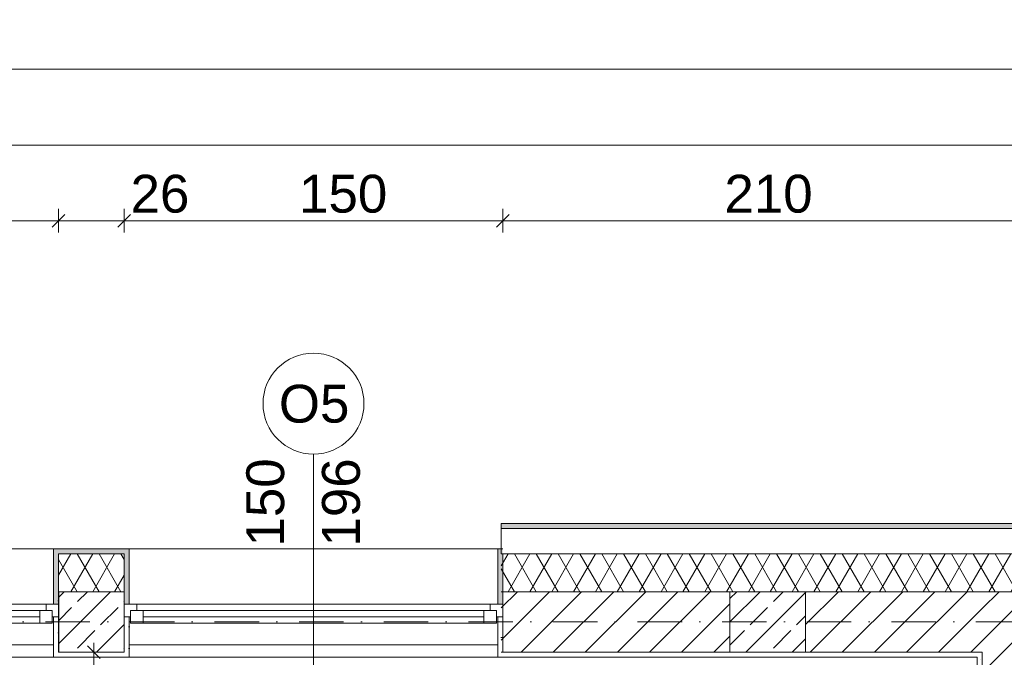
# Model space of a CAD drawing. Header units: millimetres. Extents: x -126905 to -83905, y -179170 to 5194.
# Tile 39 of 70: x -119684 to -115782, y -92007 to -89480. Entities that reach past the tile are written whole.
import ezdxf
from ezdxf.enums import TextEntityAlignment as Align

# ---------------------------------------------------------------- set-up
doc = ezdxf.new("R2010")
doc.units = ezdxf.units.MM
doc.header["$MEASUREMENT"] = 0
doc.linetypes.add('Kropki i Kreski', pattern=[335.138881, 176.388884, -88.194442, 0, -70.555556])
for name, color, linetype, lineweight in [('Nowe_Drzwi Archicad_Nr_pióra__3', 7, 'Continuous', 13), ('Nowe_Konstrukcja - Słupy_Nr_pióra__41', 7, 'Continuous', 13), ('Nowe_Konstrukcja - Ściany zew_Nr_pióra__21', 7, 'Continuous', 20), ('Nowe_Konstrukcja - Ściany zew_Nr_pióra__3', 7, 'Continuous', 13), ('Nowe_Okna Archicada_Nr_pióra__3', 7, 'Continuous', 13), ('Nowe_Osie_Nr_pióra__4', 8, 'Continuous', 13), ('Nowe_Wymiarowanie - Ogólne_Nr_pióra__42', 8, 'Continuous', 25), ('Nowe_Znaczniki drzwi Archicada_Nr_pióra__2', 8, 'Continuous', 15), ('Nowe_Znaczniki drzwi Archicada_Nr_pióra__7', 7, 'Continuous', 35), ('Nowe_Znaczniki okien Archicada_Nr_pióra__2', 8, 'Continuous', 15), ('Nowe_Znaczniki okien Archicada_Nr_pióra__7', 7, 'Continuous', 35)]:
    doc.layers.add(name, color=color, linetype=linetype, lineweight=lineweight)
for name, color, linetype, lineweight, true_color in [('Nowe_Elementy Modelu - Strefy_Nr_pióra__121', 7, 'Continuous', 0, 0xd5e3e3), ('Nowe_Konstrukcja - Słupy_Nr_pióra__101', 250, 'Continuous', 13, 0x333333), ('Nowe_Konstrukcja - Ściany zew_Nr_pióra__23', 7, 'Continuous', 13, 0x858585), ('Nowe_Wymiarowanie - Ogólne_Nr_pióra__81', 7, 'Continuous', 13, 0x6a6a6a), ('Nowe_Znaczniki drzwi Archicada_Nr_pióra__81', 7, 'Continuous', 13, 0x6a6a6a), ('Nowe_Znaczniki okien Archicada_Nr_pióra__81', 7, 'Continuous', 13, 0x6a6a6a)]:
    doc.layers.add(name, color=color, linetype=linetype, lineweight=lineweight, true_color=true_color)
for name, color, linetype in [('Nowe_Konstrukcja - Słupy', 7, 'Continuous'), ('Nowe_Konstrukcja - Ściany zew', 7, 'Continuous'), ('Nowe_Osie', 7, 'Continuous'), ('Nowe_Wymiarowanie - Ogólne', 7, 'Continuous'), ('Nowe_Znaczniki drzwi Archicada', 7, 'Continuous'), ('Nowe_Znaczniki okien Archicada', 7, 'Continuous')]:
    doc.layers.add(name, color=color, linetype=linetype)
doc.styles.add('STYL_AUTOMATYCZNY_1', font='arial.ttf')
doc.dimstyles.new('STYL_AUTOMATYCZNY__1', dxfattribs={"dimtxt": 150, "dimasz": 47.5, "dimexe": 0.18, "dimexo": 0.0625, "dimgap": 0, "dimtad": 1, "dimtih": 1, "dimtoh": 1, "dimdec": 0, "dimlfac": 0.1, "dimzin": 0, "dimdsep": 46, "dimtxsty": 'STYL_AUTOMATYCZNY_1', "dimblk": 'ARROWHEAD_6', "dimblk1": 'ARROWHEAD_6', "dimblk2": 'ARROWHEAD_6', "dimcen": 0.09, "dimse1": 1, "dimse2": 1, "dimclrd": 256, "dimclre": 256, "dimclrt": 8, "dimazin": 0, "dimtfac": 1, "dimtdec": 4, "dimtmove": 0, "dimatfit": 3, "dimfxl": 0, "dimtolj": 1, "dimtzin": 0, "dimarcsym": 0})
doc.dimstyles.new('STYL_AUTOMATYCZNY__2', dxfattribs={"dimtxt": 150, "dimasz": 47.5, "dimexe": 0.18, "dimexo": 0.0625, "dimgap": 0, "dimtad": 1, "dimdec": 0, "dimlfac": 0.1, "dimzin": 0, "dimdsep": 46, "dimtxsty": 'STYL_AUTOMATYCZNY_1', "dimblk": 'ARROWHEAD_6', "dimblk1": 'ARROWHEAD_6', "dimblk2": 'ARROWHEAD_6', "dimcen": 0.09, "dimse1": 1, "dimse2": 1, "dimclrd": 256, "dimclre": 256, "dimclrt": 8, "dimazin": 0, "dimtfac": 1, "dimtdec": 4, "dimtmove": 0, "dimatfit": 3, "dimfxl": 0, "dimtolj": 1, "dimtzin": 0, "dimarcsym": 0})
pattern_1 = [(45, (0, 0), (-63.63961, 63.63961), [])]
pattern_2 = [(0, (0, 0), (0, 86.60254), [0, -50]), (0, (25, 43.3), (0, 86.60254), [0, -50])]
pattern_3 = [(60, (0, 0), (-64.951905, 37.5), []), (120, (0, 0), (64.951905, 37.5), [])]
pattern_4 = [(45, (0, 0), (-91.92388, 91.92388), []), (45, (-45.96, 45.96), (-91.92388, 91.92388), [97.5, -32.5])]

# ---------------------------------------------------------------- blocks, each defined once
blk = doc.blocks.new('Drzwi 27')
at = {"layer": 'Nowe_Drzwi Archicad_Nr_pióra__3', "color": 7, "linetype": 'Continuous', "lineweight": 13}
for p, q in [((410, 820), (410, 900)), ((410, 900), (450, 900)), ((450, 900), (450, 820)), ((450, 820), (410, 820)), ((430, 820), (430, 80)), ((410, 0), (410, 80)), ((410, 80), (450, 80)), ((450, 80), (450, 0)), ((-450, 0), (-500, 0)), ((-500, 0), (-500, -100)), ((-500, 0), (-500, -20)), ((-500, 0), (-500, -20)), ((-450, -100), (-450, 0)), ((450, 0), (410, 0)), ((500, 0), (450, 0)), ((450, 0), (450, -100)), ((500, -100), (500, 0)), ((500, 0), (500, -20)), ((500, 0), (500, -20)), ((-500, -20), (-500, -100)), ((-500, -20), (-500, -100)), ((500, -20), (500, -100)), ((500, -20), (500, -100)), ((-500, -100), (-450, -100)), ((-480, -100), (-480, -160)), ((450, -100), (500, -100)), ((480, -100), (480, -160)), ((-500, -160), (-480, -160)), ((500, -160), (480, -160))]:
    blk.add_line(p, q, dxfattribs=at)
at = {"layer": 'Nowe_Drzwi Archicad_Nr_pióra__3', "color": 7, "linetype": 'Continuous', "lineweight": 13, "flags": 128}
for points in [[(430, 820), (430, 80), (410, 80), (410, 820)], [(450, 820), (450, 80), (430, 80), (430, 820)]]:
    blk.add_lwpolyline(points, close=True, dxfattribs=at)
at = {"layer": 'Nowe_Drzwi Archicad_Nr_pióra__3', "color": 7, "linetype": 'Continuous', "lineweight": 13}
blk.add_arc((450, 0), 900, 90, 180, dxfattribs=at)
blk = doc.blocks.new('Znacznik D 27_12')
at = {"layer": 'Nowe_Znaczniki drzwi Archicada_Nr_pióra__2', "color": 8, "linetype": 'Continuous', "lineweight": 15, "flags": 128}
blk.add_lwpolyline([(200, 400.1, 1), (-200, 400.1, 1)], format="xyb", close=True, dxfattribs=at)
at = {"layer": 'Nowe_Znaczniki drzwi Archicada_Nr_pióra__81', "color": 251, "linetype": 'Continuous', "lineweight": 13, "true_color": 0x6a6a6a}
blk.add_line((0, 200.1), (0, -460), dxfattribs=at)
at = {"layer": 'Nowe_Znaczniki drzwi Archicada_Nr_pióra__7', "color": 7, "lineweight": 35, "insert": (-131.5, 325.1), "char_height": 150, "attachment_point": 7, "style": 'STYL_AUTOMATYCZNY_1'}
blk.add_mtext('\\A1;{\\pql;\\pt0;\\fArial|b0|i0|c238|p0;\\W1.000000;D2\\fArial|b0|i0|c238|p0;\\W1.000000;\\fArial|b0|i0|c238|p0;\\W1.000000;\\fArial|b0|i0|c238|p0;\\W1.000000;}', dxfattribs=at)
at = {"layer": 'Nowe_Znaczniki drzwi Archicada_Nr_pióra__7', "color": 7, "lineweight": 35, "char_height": 150, "attachment_point": 7, "rotation": 270, "style": 'STYL_AUTOMATYCZNY_1'}
for s, insert in [('\\A1;{\\pql;\\pt0;\\fArial|b0|i0|c238|p0;\\W1.000000;205\\fArial|b0|i0|c238|p0;\\W1.000000;\\A1{\\H.66x;\\S^  ;}\\fArial|b0|i0|c238|p0;\\W1.000000;\\fArial|b0|i0|c238|p0;\\W1.000000;}', (-227.5, 168.6)), ('\\A1;{\\pql;\\pt0;\\fArial|b0|i0|c238|p0;\\W1.000000;90\\fArial|b0|i0|c238|p0;\\W1.000000;\\A1{\\H.66x;\\S^  ;}\\fArial|b0|i0|c238|p0;\\W1.000000;\\fArial|b0|i0|c238|p0;\\W1.000000;}', (72.5, 168.6))]:
    blk.add_mtext(s, dxfattribs=dict(at, insert=insert))
blk = doc.blocks.new('Ściana_1_1', base_point=(-115889.5, -96066.6))
at = {"layer": 'Nowe_Konstrukcja - Ściany zew_Nr_pióra__23', "linetype": 'Continuous', "lineweight": 13, "true_color": 0x858585}
h = blk.add_hatch(dxfattribs=at)
h.set_pattern_fill('Bloczki_ceramiczne_0001', color=252, style=0, pattern_type=2)
h.set_pattern_definition(pattern_1)
h.paths.add_polyline_path([(-115869.5, -92006.6), (-115749.5, -92006.6), (-115749.5, -91986.6), (-115869.5, -91986.6)])
h = blk.add_hatch(dxfattribs=at)
h.set_pattern_fill('Tynk_0001', color=252, style=0, pattern_type=2)
h.set_pattern_definition(pattern_2)
h.paths.add_polyline_path([(-115889.5, -92006.6), (-115889.5, -93356.6), (-115869.5, -93356.6), (-115869.5, -92006.6)])
h = blk.add_hatch(dxfattribs=at)
h.set_pattern_fill('Bloczki_ceramiczne_0001', color=252, style=0, pattern_type=2)
h.set_pattern_definition(pattern_1)
h.paths.add_polyline_path([(-115869.5, -93356.6), (-115789.5, -93356.6), (-115749.5, -93356.6), (-115749.5, -92006.6), (-115869.5, -92006.6)])
h = blk.add_hatch(dxfattribs=at)
h.set_pattern_fill('Tynk_0001', color=252, style=0, pattern_type=2)
h.set_pattern_definition(pattern_2)
h.paths.add_polyline_path([(-115749.5, -93356.6), (-115729.5, -93356.6), (-115729.5, -92006.6), (-115749.5, -92006.6)])
h = blk.add_hatch(dxfattribs=at)
h.set_pattern_fill('Tynk_0001', color=252, style=0, pattern_type=2)
h.set_pattern_definition(pattern_2)
h.paths.add_polyline_path([(-115729.5, -93376.6), (-115729.5, -93356.6), (-115749.5, -93356.6), (-115789.5, -93356.6), (-115789.5, -93376.6)])
h = blk.add_hatch(dxfattribs=at)
h.set_pattern_fill('Tynk_0001', color=252, style=0, pattern_type=2)
h.set_pattern_definition(pattern_2)
h.paths.add_polyline_path([(-115729.5, -94356.6), (-115729.5, -94336.6), (-115789.5, -94336.6), (-115789.5, -94356.6), (-115749.5, -94356.6)])
h = blk.add_hatch(dxfattribs=at)
h.set_pattern_fill('Tynk_0001', color=252, style=0, pattern_type=2)
h.set_pattern_definition(pattern_2)
h.paths.add_polyline_path([(-115889.5, -95986.6), (-115869.5, -95986.6), (-115869.5, -94356.6), (-115889.5, -94356.6)])
h = blk.add_hatch(dxfattribs=at)
h.set_pattern_fill('Bloczki_ceramiczne_0001', color=252, style=0, pattern_type=2)
h.set_pattern_definition(pattern_1)
h.paths.add_polyline_path([(-115869.5, -94356.6), (-115869.5, -95986.6), (-115749.5, -95986.6), (-115749.5, -94356.6), (-115789.5, -94356.6)])
h = blk.add_hatch(dxfattribs=at)
h.set_pattern_fill('Tynk_0001', color=252, style=0, pattern_type=2)
h.set_pattern_definition(pattern_2)
h.paths.add_polyline_path([(-115729.5, -94356.6), (-115749.5, -94356.6), (-115749.5, -95986.6), (-115729.5, -95986.6)])
h = blk.add_hatch(dxfattribs=at)
h.set_pattern_fill('Bloczki_ceramiczne_0001', color=252, style=0, pattern_type=2)
h.set_pattern_definition(pattern_1)
h.paths.add_polyline_path([(-115869.5, -96006.6), (-115749.5, -96006.6), (-115749.5, -95986.6), (-115869.5, -95986.6)])
at = {"layer": 'Nowe_Konstrukcja - Ściany zew_Nr_pióra__21', "color": 7, "linetype": 'Continuous', "lineweight": 20}
for p, q in [((-115889.5, -93356.6), (-115869.5, -93356.6)), ((-115869.5, -93356.6), (-115789.5, -93356.6)), ((-115789.5, -93356.6), (-115789.5, -93376.6)), ((-115729.5, -93356.6), (-115729.5, -93376.6)), ((-115789.5, -93376.6), (-115729.5, -93376.6)), ((-115789.5, -94336.6), (-115729.5, -94336.6)), ((-115789.5, -94356.6), (-115789.5, -94336.6)), ((-115729.5, -94356.6), (-115729.5, -94336.6)), ((-115889.5, -94356.6), (-115869.5, -94356.6)), ((-115869.5, -94356.6), (-115789.5, -94356.6))]:
    blk.add_line(p, q, dxfattribs=at)
at = {"layer": 'Nowe_Konstrukcja - Ściany zew_Nr_pióra__21', "color": 7, "linetype": 'Continuous', "lineweight": 20, "flags": 128}
for points in [[(-115889.5, -92006.6), (-115889.5, -93356.6)], [(-115729.5, -93356.6), (-115729.5, -92006.6)], [(-115889.5, -94356.6), (-115889.5, -95986.6)], [(-115729.5, -95986.6), (-115729.5, -94356.6)]]:
    blk.add_lwpolyline(points, dxfattribs=at)
at = {"layer": 'Nowe_Konstrukcja - Ściany zew_Nr_pióra__3', "color": 7, "linetype": 'Continuous', "lineweight": 13}
for p, q in [((-115869.5, -91986.6), (-115869.5, -92006.6)), ((-115749.5, -92006.6), (-115749.5, -91986.6)), ((-115869.5, -92006.6), (-115869.5, -93356.6)), ((-115749.5, -93356.6), (-115749.5, -92006.6)), ((-115749.5, -93356.6), (-115789.5, -93356.6)), ((-115869.5, -94356.6), (-115869.5, -95986.6)), ((-115749.5, -94356.6), (-115789.5, -94356.6)), ((-115749.5, -95986.6), (-115749.5, -94356.6)), ((-115869.5, -95986.6), (-115869.5, -96006.6)), ((-115749.5, -96006.6), (-115749.5, -95986.6))]:
    blk.add_line(p, q, dxfattribs=at)
at = {"layer": 'Nowe_Drzwi Archicad_Nr_pióra__3', "color": 7, "linetype": 'Continuous', "lineweight": 13, "xscale": -1, "zscale": 1000, "rotation": 90}
blk.add_blockref('Drzwi 27', (-115889.5, -93856.6), dxfattribs=at)
at = {"layer": 'Nowe_Znaczniki drzwi Archicada', "color": 251, "lineweight": 13, "true_color": 0x6a6a6a, "rotation": 90}
blk.add_blockref('Znacznik D 27_12', (-115889.5, -93856.6), dxfattribs=at)
blk = doc.blocks.new('Ściana_26_1', base_point=(-112438.2, -91866.6))
at = {"layer": 'Nowe_Konstrukcja - Ściany zew_Nr_pióra__23', "linetype": 'Continuous', "lineweight": 0, "true_color": 0xdfdfdf}
blk.add_hatch(color=254, dxfattribs=at).paths.add_polyline_path([(-115669.5, -91476.6), (-117775.8, -91476.6), (-117775.8, -91496.6), (-115669.5, -91496.6)])
at = {"layer": 'Nowe_Konstrukcja - Ściany zew_Nr_pióra__23', "linetype": 'Continuous', "lineweight": 13, "true_color": 0x858585}
h = blk.add_hatch(dxfattribs=at)
h.set_pattern_fill('Izolacja_miękka_0001', color=252, style=0, pattern_type=2)
h.set_pattern_definition(pattern_3)
h.paths.add_polyline_path([(-117775.8, -91746.6), (-115669.5, -91746.6), (-115669.5, -91696.6), (-115669.5, -91596.6), (-117775.8, -91596.6)])
h = blk.add_hatch(dxfattribs=at)
h.set_pattern_fill('Bloczki_ceramiczne_0001', color=252, style=0, pattern_type=2)
h.set_pattern_definition(pattern_1)
h.paths.add_polyline_path([(-117775.8, -91746.6), (-117775.8, -91986.6), (-116869.3, -91986.6), (-116869.3, -91746.6), (-116569.3, -91746.6), (-116569.3, -91986.6), (-115869.5, -91986.6), (-115869.5, -91746.6)])
h = blk.add_hatch(dxfattribs=at)
h.set_pattern_fill('Bloczki_ceramiczne_0001', color=252, style=0, pattern_type=2)
h.set_pattern_definition(pattern_1)
h.paths.add_polyline_path([(-115869.5, -91986.6), (-115749.5, -91986.6), (-115749.5, -91746.6), (-115869.5, -91746.6)])
h = blk.add_hatch(dxfattribs=at)
h.set_pattern_fill('Tynk_0001', color=252, style=0, pattern_type=2)
h.set_pattern_definition(pattern_2)
h.paths.add_polyline_path([(-117775.8, -91986.6), (-117775.8, -92006.6), (-115889.5, -92006.6), (-115889.5, -91986.6), (-116569.3, -91986.6), (-116569.3, -91986.6), (-116869.3, -91986.6), (-116869.3, -91986.6)])
h = blk.add_hatch(dxfattribs=at)
h.set_pattern_fill('Tynk_0001', color=252, style=0, pattern_type=2)
h.set_pattern_definition(pattern_2)
h.paths.add_polyline_path([(-115889.5, -92006.6), (-115869.5, -92006.6), (-115869.5, -91986.6), (-115889.5, -91986.6)])
at = {"layer": 'Nowe_Konstrukcja - Ściany zew_Nr_pióra__21', "color": 7, "linetype": 'Continuous', "lineweight": 20, "flags": 128}
for points in [[(-115669.5, -91476.6), (-117775.8, -91476.6)], [(-117775.8, -91476.6), (-117775.8, -91596.6)], [(-117775.8, -92006.6), (-115889.5, -92006.6)]]:
    blk.add_lwpolyline(points, dxfattribs=at)
at = {"layer": 'Nowe_Konstrukcja - Ściany zew_Nr_pióra__3', "color": 7, "linetype": 'Continuous', "lineweight": 13}
for p, q in [((-115669.5, -91496.6), (-117775.8, -91496.6)), ((-115669.5, -91596.6), (-117775.8, -91596.6)), ((-115869.5, -91746.6), (-117775.8, -91746.6)), ((-115749.5, -91746.6), (-115869.5, -91746.6)), ((-117775.8, -91986.6), (-116869.3, -91986.6)), ((-116569.3, -91986.6), (-115869.5, -91986.6)), ((-115869.5, -91986.6), (-115869.5, -92006.6))]:
    blk.add_line(p, q, dxfattribs=at)
blk = doc.blocks.new('Okno 27_6')
at = {"layer": 'Nowe_Okna Archicada_Nr_pióra__3', "color": 7, "linetype": 'Continuous', "lineweight": 13}
for p, q in [((-750, 160), (-730, 160)), ((-730, 0), (-730, 160)), ((750, 160), (730, 160)), ((730, 0), (730, 160)), ((-730, 110), (730, 110)), ((-750, 0), (-725, 0)), ((-750, -50), (-750, 0)), ((-750, -50), (-750, 0)), ((-725, 25), (-675, 25)), ((-725, -25), (-725, 25)), ((-725, 0), (-725, -25)), ((-675, 25), (675, 25)), ((-675, 25), (-675, -25)), ((-675, 25), (675, 25)), ((-675, 0), (675, 0)), ((675, -25), (675, 25)), ((675, 25), (725, 25)), ((725, 25), (725, -25)), ((725, -25), (725, 0)), ((725, 0), (750, 0)), ((750, -50), (750, 0)), ((750, -50), (750, 0)), ((-725, -25), (-700, -25)), ((-675, -25), (-725, -25)), ((-700, -25), (-700, -50)), ((675, -25), (-675, -25)), ((725, -25), (675, -25)), ((700, -50), (700, -25)), ((700, -25), (725, -25)), ((-700, -50), (-750, -50)), ((-730, -50), (-730, -270)), ((700, -50), (-700, -50)), ((750, -50), (700, -50)), ((730, -50), (730, -270)), ((-750, -270), (-730, -270)), ((-730, -270), (730, -270)), ((750, -270), (730, -270))]:
    blk.add_line(p, q, dxfattribs=at)
blk = doc.blocks.new('Znacznik O 27_11')
at = {"layer": 'Nowe_Znaczniki okien Archicada_Nr_pióra__2', "color": 8, "linetype": 'Continuous', "lineweight": 15, "flags": 128}
blk.add_lwpolyline([(-200, -1005.3, 1), (200, -1005.3, 1)], format="xyb", close=True, dxfattribs=at)
at = {"layer": 'Nowe_Znaczniki okien Archicada_Nr_pióra__81', "color": 251, "linetype": 'Continuous', "lineweight": 13, "true_color": 0x6a6a6a}
blk.add_line((0, -805.3), (0, 300), dxfattribs=at)
at = {"layer": 'Nowe_Znaczniki okien Archicada_Nr_pióra__7', "color": 7, "lineweight": 35, "char_height": 150, "attachment_point": 7, "style": 'STYL_AUTOMATYCZNY_1'}
for s, insert, rotation in [('\\A1;{\\pql;\\pt0;\\fArial|b0|i0|c238|p0;\\W1.000000;hp 90\\fArial|b0|i0|c238|p0;\\W1.000000;\\A1{\\H.66x;\\S^  ;}\\fArial|b0|i0|c238|p0;\\W1.000000;\\fArial|b0|i0|c238|p0;\\W1.000000;}', (257.4, 240.9), 180), ('\\A1;{\\pql;\\pt0;\\fArial|b0|i0|c238|p0;\\W1.000000;196\\fArial|b0|i0|c238|p0;\\W1.000000;\\A1{\\H.66x;\\S^  ;}\\fArial|b0|i0|c238|p0;\\W1.000000;\\fArial|b0|i0|c238|p0;\\W1.000000;}', (-227.5, -438.8), 270), ('\\A1;{\\pql;\\pt0;\\fArial|b0|i0|c238|p0;\\W1.000000;150\\fArial|b0|i0|c238|p0;\\W1.000000;\\A1{\\H.66x;\\S^  ;}\\fArial|b0|i0|c238|p0;\\W1.000000;\\fArial|b0|i0|c238|p0;\\W1.000000;}', (72.5, -438.8), 270), ('\\A1;{\\pql;\\pt0;\\fArial|b0|i0|c238|p0;\\W1.000000;O5\\fArial|b0|i0|c238|p0;\\W1.000000;\\fArial|b0|i0|c238|p0;\\W1.000000;\\fArial|b0|i0|c238|p0;\\W1.000000;}', (137.2, -927.8), 180)]:
    blk.add_mtext(s, dxfattribs=dict(at, insert=insert, rotation=rotation))
blk = doc.blocks.new('Ściana_30_1', base_point=(-117775.8, -91866.6))
at = {"layer": 'Nowe_Konstrukcja - Ściany zew_Nr_pióra__23', "linetype": 'Continuous', "lineweight": 0, "true_color": 0xdfdfdf}
for points in [[(-119529.5, -91576.6), (-119549.5, -91576.6), (-119549.5, -91796.6), (-119529.5, -91796.6), (-119529.5, -91596.6)], [(-119269.5, -91576.6), (-119529.5, -91576.6), (-119529.5, -91596.6), (-119269.5, -91596.6)], [(-119249.5, -91576.6), (-119269.5, -91576.6), (-119269.5, -91596.6), (-119269.5, -91796.6), (-119249.5, -91796.6)], [(-117769.5, -91576.6), (-117789.5, -91576.6), (-117789.5, -91796.6), (-117769.5, -91796.6), (-117769.5, -91596.6)]]:
    blk.add_hatch(color=254, dxfattribs=at).paths.add_polyline_path(points)
at = {"layer": 'Nowe_Konstrukcja - Ściany zew_Nr_pióra__23', "linetype": 'Continuous', "lineweight": 13, "true_color": 0x858585}
h = blk.add_hatch(dxfattribs=at)
h.set_pattern_fill('Izolacja_miękka_0001', color=252, style=0, pattern_type=2)
h.set_pattern_definition(pattern_3)
h.paths.add_polyline_path([(-119269.5, -91596.6), (-119529.5, -91596.6), (-119529.5, -91746.6), (-119269.5, -91746.6)])
h = blk.add_hatch(dxfattribs=at)
h.set_pattern_fill('Bloczki_ceramiczne_0001', color=252, style=0, pattern_type=2)
h.set_pattern_definition(pattern_1)
h.paths.add_polyline_path([(-119529.5, -91796.6), (-119529.5, -91846.6), (-119529.5, -91986.6), (-119529.3, -91986.6), (-119529.3, -91746.6), (-119269.5, -91746.6), (-119529.5, -91746.6)])
h = blk.add_hatch(dxfattribs=at)
h.set_pattern_fill('Tynk_0001', color=252, style=0, pattern_type=2)
h.set_pattern_definition(pattern_2)
h.paths.add_polyline_path([(-119549.5, -92006.6), (-119529.5, -92006.6), (-119529.5, -91986.6), (-119529.5, -91846.6), (-119549.5, -91846.6)])
h = blk.add_hatch(dxfattribs=at)
h.set_pattern_fill('Tynk_0001', color=252, style=0, pattern_type=2)
h.set_pattern_definition(pattern_2)
h.paths.add_polyline_path([(-119269.5, -92006.6), (-119249.5, -92006.6), (-119249.5, -91846.6), (-119269.5, -91846.6), (-119269.5, -91986.6)])
h = blk.add_hatch(dxfattribs=at)
h.set_pattern_fill('Tynk_0001', color=252, style=0, pattern_type=2)
h.set_pattern_definition(pattern_2)
h.paths.add_polyline_path([(-117789.5, -92006.6), (-117769.5, -92006.6), (-117769.5, -91986.6), (-117769.5, -91846.6), (-117789.5, -91846.6)])
h = blk.add_hatch(dxfattribs=at)
h.set_pattern_fill('Tynk_0001', color=252, style=0, pattern_type=2)
h.set_pattern_definition(pattern_2)
h.paths.add_polyline_path([(-119529.5, -91986.6), (-119529.5, -92006.6), (-119269.5, -92006.6), (-119269.5, -91986.6)])
at = {"layer": 'Nowe_Konstrukcja - Ściany zew_Nr_pióra__21', "color": 7, "linetype": 'Continuous', "lineweight": 20}
for p, q in [((-119549.5, -91796.6), (-119549.5, -91576.6)), ((-119529.5, -91576.6), (-119549.5, -91576.6)), ((-119269.5, -91576.6), (-119249.5, -91576.6)), ((-119249.5, -91796.6), (-119249.5, -91576.6)), ((-117789.5, -91796.6), (-117789.5, -91576.6)), ((-117769.5, -91576.6), (-117789.5, -91576.6)), ((-119529.5, -91796.6), (-119549.5, -91796.6)), ((-119529.5, -91796.6), (-119529.5, -91846.6)), ((-119269.5, -91796.6), (-119249.5, -91796.6)), ((-119269.5, -91796.6), (-119269.5, -91846.6)), ((-117769.5, -91796.6), (-117789.5, -91796.6)), ((-117769.5, -91796.6), (-117769.5, -91846.6)), ((-119549.5, -91846.6), (-119549.5, -92006.6)), ((-119529.5, -91846.6), (-119549.5, -91846.6)), ((-119269.5, -91846.6), (-119249.5, -91846.6)), ((-119249.5, -91846.6), (-119249.5, -92006.6)), ((-117789.5, -91846.6), (-117789.5, -92006.6)), ((-117769.5, -91846.6), (-117789.5, -91846.6)), ((-119529.5, -92006.6), (-119549.5, -92006.6)), ((-119269.5, -92006.6), (-119249.5, -92006.6)), ((-117769.5, -92006.6), (-117789.5, -92006.6))]:
    blk.add_line(p, q, dxfattribs=at)
at = {"layer": 'Nowe_Konstrukcja - Ściany zew_Nr_pióra__21', "color": 7, "linetype": 'Continuous', "lineweight": 20, "flags": 128}
for points in [[(-119269.5, -91576.6), (-119529.5, -91576.6)], [(-119529.5, -92006.6), (-119269.5, -92006.6)]]:
    blk.add_lwpolyline(points, dxfattribs=at)
at = {"layer": 'Nowe_Konstrukcja - Ściany zew_Nr_pióra__3', "color": 7, "linetype": 'Continuous', "lineweight": 13}
for p, q in [((-119269.5, -91596.6), (-119529.5, -91596.6)), ((-119529.5, -91596.6), (-119529.5, -91796.6)), ((-119269.5, -91596.6), (-119269.5, -91796.6)), ((-117769.5, -91596.6), (-117769.5, -91796.6)), ((-119269.5, -91746.6), (-119529.5, -91746.6)), ((-119529.5, -91986.6), (-119529.5, -91846.6)), ((-119269.5, -91986.6), (-119269.5, -91846.6)), ((-117769.5, -91986.6), (-117769.5, -91846.6)), ((-119529.5, -91986.6), (-119529.3, -91986.6))]:
    blk.add_line(p, q, dxfattribs=at)
at = {"layer": 'Nowe_Okna Archicada_Nr_pióra__3', "color": 7, "linetype": 'Continuous', "lineweight": 13, "xscale": -1, "zscale": 1000, "rotation": 179.9999999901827}
for p in [(-120279.5, -91846.6), (-118519.5, -91846.6)]:
    blk.add_blockref('Okno 27_6', p, dxfattribs=at)
at = {"layer": 'Nowe_Znaczniki okien Archicada', "color": 251, "lineweight": 13, "true_color": 0x6a6a6a, "rotation": 180}
blk.add_blockref('Znacznik O 27_11', (-118519.5, -92006.6), dxfattribs=at)
blk = doc.blocks.new('Standardowy znacznik osi_5')
at = {"layer": 'Nowe_Osie_Nr_pióra__4', "color": 8, "linetype": 'Kropki i Kreski', "lineweight": 13}
blk.add_line((1000, 0), (32849.3, 0), dxfattribs=at)
at = {"layer": 'Nowe_Osie_Nr_pióra__4', "color": 8, "lineweight": 13, "style": 'STYL_AUTOMATYCZNY_1'}
for tag, p in [('AC_MarkerText_1_0', (-250, -239.3)), ('AC_MarkerText_1_1', (34099.3, -239.3))]:
    blk.add_attdef(tag, text='', height=250, rotation=180, dxfattribs=at).set_placement(p, align=Align.TOP_CENTER)
blk = doc.blocks.new('*D164')
at = {"layer": 'Nowe_Wymiarowanie - Ogólne_Nr_pióra__81', "color": 251, "linetype": 'Continuous', "lineweight": 13, "true_color": 0x6a6a6a}
for p, q in [((-122294.5, -89651.5), (-122344.5, -89701.5)), ((-122319.5, -89629.6), (-122319.5, -89723.3)), ((-95464.5, -89701.5), (-95414.5, -89651.5)), ((-95439.5, -89629.6), (-95439.5, -89723.3)), ((-122319.5, -89676.5), (-122357, -89676.5)), ((-95439.5, -89676.5), (-122319.5, -89676.5)), ((-95402, -89676.5), (-95439.5, -89676.5))]:
    blk.add_line(p, q, dxfattribs=at)
at = {"layer": 'Nowe_Wymiarowanie - Ogólne_Nr_pióra__42', "color": 8, "lineweight": 25, "insert": (-109136.9, -89646.5), "char_height": 150, "attachment_point": 7, "style": 'STYL_AUTOMATYCZNY_1'}
blk.add_mtext('\\A1;{\\pql;\\fArial|b0|i0|c238|p0;\\W1.000000;2\xa0688}', dxfattribs=at)
blk = doc.blocks.new('ARROWHEAD_6')
at = {"color": 0, "linetype": 'Continuous', "lineweight": 0}
for p, q in [((0, 0), (-1, 0)), ((-0.5, -0.5), (0.5, 0.5))]:
    blk.add_line(p, q, dxfattribs=at)
blk = doc.blocks.new('*D220')
at = {"layer": 'Nowe_Wymiarowanie - Ogólne_Nr_pióra__81', "color": 251, "linetype": 'Continuous', "lineweight": 13, "true_color": 0x6a6a6a}
for p, q in [((-117769.5, -90229.7), (-117769.5, -90323.5)), ((-115669.5, -90229.7), (-115669.5, -90323.5)), ((-117794.5, -90301.6), (-117744.5, -90251.6)), ((-115669.5, -90276.6), (-117769.5, -90276.6)), ((-115694.5, -90301.6), (-115644.5, -90251.6))]:
    blk.add_line(p, q, dxfattribs=at)
at = {"layer": 'Nowe_Wymiarowanie - Ogólne_Nr_pióra__42', "color": 8, "lineweight": 25, "insert": (-116891.1, -90246.6), "char_height": 150, "attachment_point": 7, "style": 'STYL_AUTOMATYCZNY_1'}
blk.add_mtext('\\A1;{\\pql;\\fArial|b0|i0|c238|p0;\\W1.000000;210}', dxfattribs=at)
blk = doc.blocks.new('*D221')
at = {"layer": 'Nowe_Wymiarowanie - Ogólne_Nr_pióra__81', "color": 251, "linetype": 'Continuous', "lineweight": 13, "true_color": 0x6a6a6a}
for p, q in [((-119269.5, -90229.7), (-119269.5, -90323.5)), ((-117769.5, -90229.7), (-117769.5, -90323.5)), ((-119294.5, -90301.6), (-119244.5, -90251.6)), ((-117769.5, -90276.6), (-119269.5, -90276.6)), ((-117794.5, -90301.6), (-117744.5, -90251.6))]:
    blk.add_line(p, q, dxfattribs=at)
at = {"layer": 'Nowe_Wymiarowanie - Ogólne_Nr_pióra__42', "color": 8, "lineweight": 25, "char_height": 150, "attachment_point": 7, "style": 'STYL_AUTOMATYCZNY_1'}
for s, insert in [('\\A1;{\\pql;\\fArial|b0|i0|c238|p0;\\W1.000000;26}', (-119244.5, -90246.6)), ('\\A1;{\\pql;\\fArial|b0|i0|c238|p0;\\W1.000000;150}', (-118576.7, -90246.6))]:
    blk.add_mtext(s, dxfattribs=dict(at, insert=insert))
blk = doc.blocks.new('*D222')
at = {"layer": 'Nowe_Wymiarowanie - Ogólne_Nr_pióra__81', "color": 251, "linetype": 'Continuous', "lineweight": 13, "true_color": 0x6a6a6a}
for p, q in [((-119529.5, -90229.7), (-119529.5, -90323.5)), ((-119269.5, -90229.7), (-119269.5, -90323.5)), ((-119554.5, -90301.6), (-119504.5, -90251.6)), ((-119269.5, -90276.6), (-119529.5, -90276.6)), ((-119294.5, -90301.6), (-119244.5, -90251.6))]:
    blk.add_line(p, q, dxfattribs=at)
blk = doc.blocks.new('*D223')
at = {"layer": 'Nowe_Wymiarowanie - Ogólne_Nr_pióra__81', "color": 251, "linetype": 'Continuous', "lineweight": 13, "true_color": 0x6a6a6a}
for p, q in [((-121029.5, -90229.7), (-121029.5, -90323.5)), ((-119529.5, -90229.7), (-119529.5, -90323.5)), ((-121054.5, -90301.6), (-121004.5, -90251.6)), ((-119529.5, -90276.6), (-121029.5, -90276.6)), ((-119554.5, -90301.6), (-119504.5, -90251.6))]:
    blk.add_line(p, q, dxfattribs=at)
at = {"layer": 'Nowe_Wymiarowanie - Ogólne_Nr_pióra__42', "color": 8, "lineweight": 25, "insert": (-120451.1, -90246.6), "char_height": 150, "attachment_point": 7, "style": 'STYL_AUTOMATYCZNY_1'}
blk.add_mtext('\\A1;{\\pql;\\fArial|b0|i0|c238|p0;\\W1.000000;150}', dxfattribs=at)
blk = doc.blocks.new('*D231')
at = {"layer": 'Nowe_Wymiarowanie - Ogólne_Nr_pióra__81', "color": 251, "linetype": 'Continuous', "lineweight": 13, "true_color": 0x6a6a6a}
for p, q in [((-119364.6, -92011.6), (-119414.6, -91961.6)), ((-119389.6, -91949.1), (-119389.6, -91986.6)), ((-119436.5, -91986.6), (-119342.7, -91986.6)), ((-119389.6, -91986.6), (-119389.6, -96006.6)), ((-119364.6, -96031.6), (-119414.6, -95981.6)), ((-119436.5, -96006.6), (-119342.7, -96006.6))]:
    blk.add_line(p, q, dxfattribs=at)
at = {"layer": 'Nowe_Wymiarowanie - Ogólne_Nr_pióra__42', "color": 8, "lineweight": 25, "insert": (-119419.6, -94168.2), "char_height": 150, "attachment_point": 7, "rotation": 90, "style": 'STYL_AUTOMATYCZNY_1'}
blk.add_mtext('\\A1;{\\pql;\\fArial|b0|i0|c238|p0;\\W1.000000;402}', dxfattribs=at)
blk = doc.blocks.new('*D286')
at = {"layer": 'Nowe_Wymiarowanie - Ogólne_Nr_pióra__81', "color": 251, "linetype": 'Continuous', "lineweight": 13, "true_color": 0x6a6a6a}
for p, q in [((-122319.5, -89929.7), (-122319.5, -90023.4)), ((-106019.5, -89929.7), (-106019.5, -90023.4)), ((-122294.5, -89951.6), (-122344.5, -90001.6)), ((-106044.5, -90001.6), (-105994.5, -89951.6)), ((-122319.5, -89976.6), (-122357, -89976.6)), ((-106019.5, -89976.6), (-122319.5, -89976.6)), ((-105439.5, -89976.6), (-106019.5, -89976.6))]:
    blk.add_line(p, q, dxfattribs=at)
at = {"layer": 'Nowe_Wymiarowanie - Ogólne_Nr_pióra__42', "color": 8, "lineweight": 25, "insert": (-114426.9, -89946.6), "char_height": 150, "attachment_point": 7, "style": 'STYL_AUTOMATYCZNY_1'}
blk.add_mtext('\\A1;{\\pql;\\fArial|b0|i0|c238|p0;\\W1.000000;1\xa0630}', dxfattribs=at)
blk = doc.blocks.new('*D303')
at = {"layer": 'Nowe_Wymiarowanie - Ogólne_Nr_pióra__81', "color": 251, "linetype": 'Continuous', "lineweight": 13, "true_color": 0x6a6a6a}
for p, q in [((-120847.3, -91961.6), (-120797.3, -92011.6)), ((-120822.3, -93356.6), (-120822.3, -91986.6)), ((-120775.4, -93356.6), (-120869.2, -93356.6)), ((-120847.3, -93331.6), (-120797.3, -93381.6))]:
    blk.add_line(p, q, dxfattribs=at)
at = {"layer": 'Nowe_Wymiarowanie - Ogólne_Nr_pióra__42', "color": 8, "lineweight": 25, "char_height": 150, "attachment_point": 7, "rotation": 90, "style": 'STYL_AUTOMATYCZNY_1'}
for s, insert in [('\\A1;{\\pql;\\fArial|b0|i0|c238|p0;\\W1.000000;24}', (-120852.3, -92240.4)), ('\\A1;{\\pql;\\fArial|b0|i0|c238|p0;\\W1.000000;137}', (-120852.3, -92957.6))]:
    blk.add_mtext(s, dxfattribs=dict(at, insert=insert))
blk = doc.blocks.new('*D304')
at = {"layer": 'Nowe_Wymiarowanie - Ogólne_Nr_pióra__81', "color": 251, "linetype": 'Continuous', "lineweight": 13, "true_color": 0x6a6a6a}
for p, q in [((-120797.3, -91771.6), (-120847.3, -91721.6)), ((-120822.3, -91746.6), (-120822.3, -91709.1)), ((-120775.4, -91746.6), (-120869.2, -91746.6)), ((-120822.3, -91986.6), (-120822.3, -91746.6)), ((-120847.3, -91961.6), (-120797.3, -92011.6)), ((-120775.4, -91986.6), (-120869.2, -91986.6)), ((-120822.3, -93356.6), (-120822.3, -91986.6))]:
    blk.add_line(p, q, dxfattribs=at)
blk = doc.blocks.new('Słup_23_1', base_point=(-119399.3, -91866.6))
at = {"layer": 'Nowe_Konstrukcja - Słupy_Nr_pióra__101', "linetype": 'Continuous', "lineweight": 13, "true_color": 0x333333}
h = blk.add_hatch(dxfattribs=at)
h.set_pattern_fill('Beton_zbrojony_0001', color=250, style=0, pattern_type=2)
h.set_pattern_definition(pattern_4)
h.paths.add_polyline_path([(-119529.3, -91986.6), (-119269.3, -91986.6), (-119269.3, -91746.6), (-119529.3, -91746.6)])
at = {"layer": 'Nowe_Konstrukcja - Słupy_Nr_pióra__41', "color": 7, "linetype": 'Continuous', "lineweight": 13, "flags": 128}
blk.add_lwpolyline([(-119529.3, -91986.6), (-119269.3, -91986.6), (-119269.3, -91746.6), (-119529.3, -91746.6)], close=True, dxfattribs=at)
blk = doc.blocks.new('Słup_24_1', base_point=(-116719.3, -91866.6))
at = {"layer": 'Nowe_Konstrukcja - Słupy_Nr_pióra__101', "linetype": 'Continuous', "lineweight": 13, "true_color": 0x333333}
h = blk.add_hatch(dxfattribs=at)
h.set_pattern_fill('Beton_zbrojony_0001', color=250, style=0, pattern_type=2)
h.set_pattern_definition(pattern_4)
h.paths.add_polyline_path([(-116869.3, -91986.6), (-116569.3, -91986.6), (-116569.3, -91746.6), (-116869.3, -91746.6)])
at = {"layer": 'Nowe_Konstrukcja - Słupy_Nr_pióra__41', "color": 7, "linetype": 'Continuous', "lineweight": 13, "flags": 128}
blk.add_lwpolyline([(-116869.3, -91986.6), (-116569.3, -91986.6), (-116569.3, -91746.6), (-116869.3, -91746.6)], close=True, dxfattribs=at)
blk = doc.blocks.new('Słup_34_1', base_point=(-119399.3, -91866.6))
at = {"layer": 'Nowe_Konstrukcja - Słupy_Nr_pióra__101', "linetype": 'Continuous', "lineweight": 13, "true_color": 0x333333}
h = blk.add_hatch(dxfattribs=at)
h.set_pattern_fill('Beton_zbrojony_0001', color=250, style=0, pattern_type=2)
h.set_pattern_definition(pattern_4)
h.paths.add_polyline_path([(-119529.3, -91986.6), (-119269.3, -91986.6), (-119269.3, -91746.6), (-119529.3, -91746.6)])
at = {"layer": 'Nowe_Konstrukcja - Słupy_Nr_pióra__41', "color": 7, "linetype": 'Continuous', "lineweight": 13, "flags": 128}
blk.add_lwpolyline([(-119529.3, -91986.6), (-119269.3, -91986.6), (-119269.3, -91746.6), (-119529.3, -91746.6)], close=True, dxfattribs=at)

msp = doc.modelspace()

# ---------------------------------------------------------------- linework, layer by layer
at = {"layer": 'Nowe_Elementy Modelu - Strefy_Nr_pióra__121', "color": 254, "linetype": 'Continuous', "lineweight": 0, "true_color": 0xd5e3e3, "flags": 128}
msp.add_lwpolyline([(-121789.5, -92970.4), (-121789.5, -95986.6), (-115889.5, -95986.6), (-115889.5, -92006.6), (-121789.5, -92006.6)], close=True, dxfattribs=at)

# ---------------------------------------------------------------- block references
at = {"layer": 'Nowe_Konstrukcja - Słupy', "color": 7, "lineweight": 13}
for name, p in [('Słup_23_1', (-119399.3, -91866.6)), ('Słup_34_1', (-119399.3, -91866.6)), ('Słup_24_1', (-116719.3, -91866.6))]:
    msp.add_blockref(name, p, dxfattribs=at)
at = {"layer": 'Nowe_Konstrukcja - Ściany zew', "color": 7, "lineweight": 20}
for name, p in [('Ściana_26_1', (-112438.2, -91866.6)), ('Ściana_30_1', (-117775.8, -91866.6)), ('Ściana_1_1', (-115889.5, -96066.6))]:
    msp.add_blockref(name, p, dxfattribs=at)
at = {"layer": 'Nowe_Osie', "color": 8, "linetype": 'Continuous', "lineweight": 15, "zscale": 1000, "rotation": 180}
msp.add_blockref('Standardowy znacznik osi_5', (-91921.8, -91866.6), dxfattribs=at)

# ---------------------------------------------------------------- dimensions: what is measured, and where the dimension line sits
at = {"layer": 'Nowe_Wymiarowanie - Ogólne', "color": 251, "linetype": 'Continuous', "lineweight": 13, "true_color": 0x6a6a6a}
for base, p1, p2, picture, middle in [((-122319.5, -89676.5), (-95439.5, -91986.6), (-122319.5, -91986.6), '*D164', (-108879.6, -89571.5)), ((-122319.5, -89976.6), (-106019.5, -90866.6), (-122319.5, -91986.6), '*D286', (-114169.6, -89871.6)), ((-121029.5, -90276.6), (-119529.5, -91796.6), (-121029.5, -91796.6), '*D223', (-120279.9, -90171.6)), ((-119269.5, -90276.6), (-117769.5, -91796.6), (-119269.5, -91796.6), '*D221', (-118405.5, -90171.6)), ((-117769.5, -90276.6), (-115669.5, -91696.6), (-117769.5, -91796.6), '*D220', (-116719.9, -90171.6)), ((-119529.5, -90276.6), (-119269.5, -91796.6), (-119529.5, -91796.6), '*D222', (-119130.4, -90171.6))]:
    dim = msp.add_linear_dim(base=base, p1=p1, p2=p2, angle=180, dimstyle='STYL_AUTOMATYCZNY__1', dxfattribs=at)
    dim.commit()
    dim.dimension.update_dxf_attribs({"geometry": picture, "text_midpoint": middle, "dimtype": 160})
for base, p1, p2, angle, picture, middle in [((-120822.3, -91746.6), (-115107, -91986.6), (-115107, -91746.6), 90, '*D304', (-120927.3, -92126.3)), ((-120822.3, -91986.6), (-115889.5, -93356.6), (-115107, -91986.6), 90, '*D303', (-120927.3, -92786.4)), ((-119389.6, -96006.6), (-115107, -91986.6), (-108879.5, -96006.6), 270, '*D231', (-119494.6, -93997))]:
    dim = msp.add_linear_dim(base=base, p1=p1, p2=p2, angle=angle, dimstyle='STYL_AUTOMATYCZNY__2', dxfattribs=at)
    dim.commit()
    dim.dimension.update_dxf_attribs({"geometry": picture, "text_midpoint": middle, "dimtype": 160, "text_rotation": 90})

doc.saveas('drawing.dxf')
